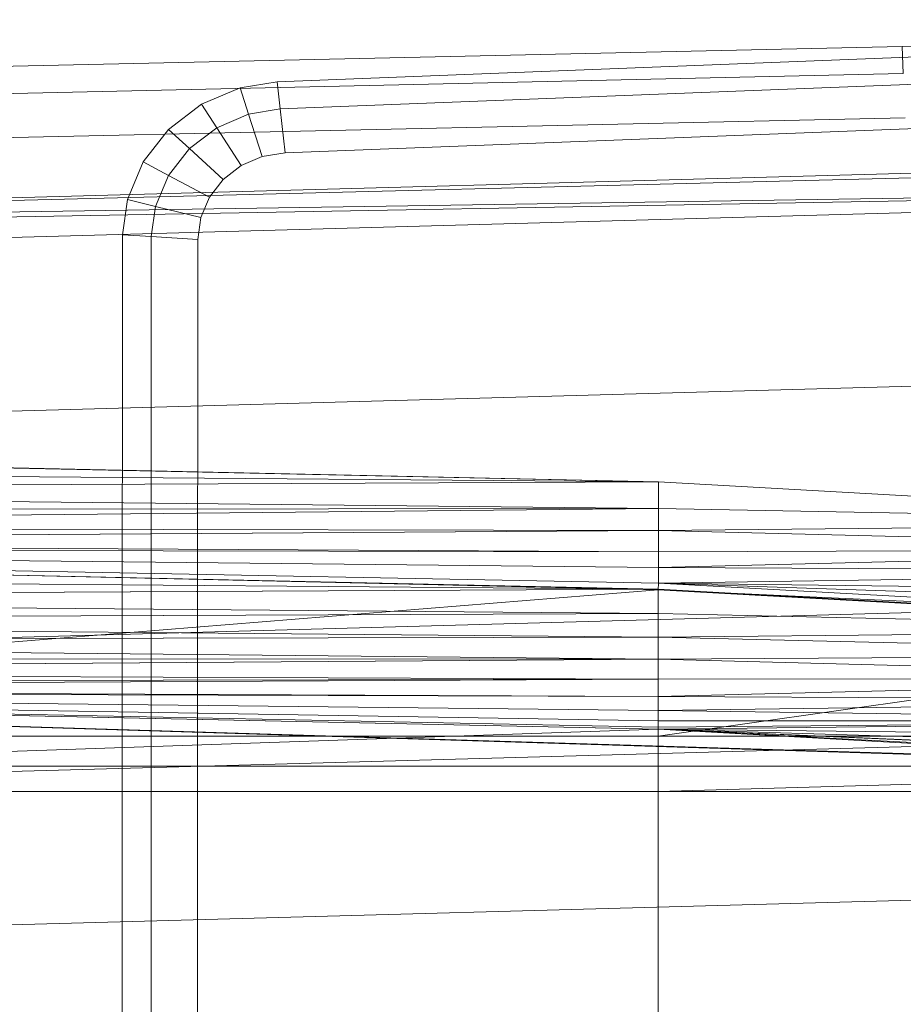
# Model space of a CAD drawing. Header units: metres. Extents: x 391.1 to 430.4, y 12.7 to 28.4.
# Tile 110 of 168: x 407.56 to 407.697, y 26.487 to 26.639. Entities that reach past the tile are written whole.
import ezdxf

# ---------------------------------------------------------------- set-up
doc = ezdxf.new("R2010")
doc.units = ezdxf.units.M
doc.layers.add('A-DETL-____-MBND', color=7, linetype='Continuous', lineweight=18)

# ---------------------------------------------------------------- blocks, each defined once
blk = doc.blocks.new('Family - Inodor PB-155487-02_PCI_P0')
at = {"layer": 'A-DETL-____-MBND', "color": 253, "true_color": 0xaaaaaa}
for p, q in [((0.47654, 0.38648), (0.31954, 0.38234)), ((0.47654, 0.38648), (0.31954, 0.38234)), ((0.22275, 0.37687), (0.41325, 0.38426)), ((0.22275, 0.37687), (0.41325, 0.38426)), ((0.31954, 0.38234), (0, 0.37522)), ((0.31954, 0.38234), (0, 0.37522)), ((0.31971, 0.37812), (0.31954, 0.38234)), ((0.31954, 0.38234), (0.31971, 0.37812)), ((0.22322, 0.37265), (0.41343, 0.38004)), ((0.22322, 0.37265), (0.41343, 0.38004)), ((0.31971, 0.37812), (0.00022, 0.371)), ((0.31971, 0.37812), (0.00022, 0.371)), ((0.21701, 0.37594), (0.22275, 0.37687)), ((0.21701, 0.37594), (0.22275, 0.37687)), ((0.22322, 0.37265), (0.22275, 0.37687)), ((0.22275, 0.37687), (0.22322, 0.37265)), ((0.21102, 0.37337), (0.21701, 0.37594)), ((0.21102, 0.37337), (0.21701, 0.37594)), ((0.21832, 0.37186), (0.21701, 0.37594)), ((0.21701, 0.37594), (0.21832, 0.37186)), ((0.2059, 0.36946), (0.21102, 0.37337)), ((0.2059, 0.36946), (0.21102, 0.37337)), ((0.21337, 0.36974), (0.21102, 0.37337)), ((0.21102, 0.37337), (0.21337, 0.36974)), ((0.21832, 0.37186), (0.22322, 0.37265)), ((0.21832, 0.37186), (0.22322, 0.37265)), ((0.22397, 0.36584), (0.22322, 0.37265)), ((0.22322, 0.37265), (0.22397, 0.36584)), ((0.41372, 0.3732), (0.22397, 0.36584)), ((0.41372, 0.3732), (0.22397, 0.36584)), ((0.41372, 0.3732), (0.22397, 0.36584)), ((0.22397, 0.36584), (0.41372, 0.3732)), ((0.31998, 0.37128), (0.00056, 0.36417)), ((0.31998, 0.37128), (0.00056, 0.36417)), ((0.21337, 0.36974), (0.21832, 0.37186)), ((0.21337, 0.36974), (0.21832, 0.37186)), ((0.22043, 0.36527), (0.21832, 0.37186)), ((0.21832, 0.37186), (0.22043, 0.36527)), ((0.20199, 0.36444), (0.2059, 0.36946)), ((0.20199, 0.36444), (0.2059, 0.36946)), ((0.20914, 0.36651), (0.2059, 0.36946)), ((0.2059, 0.36946), (0.20914, 0.36651)), ((0.20914, 0.36651), (0.21337, 0.36974)), ((0.20914, 0.36651), (0.21337, 0.36974)), ((0.21716, 0.36387), (0.21337, 0.36974)), ((0.21337, 0.36974), (0.21716, 0.36387)), ((0.00127, 0.35389), (0.51095, 0.36797)), ((0.51095, 0.36678), (0.00127, 0.35389)), ((0.20591, 0.36236), (0.20914, 0.36651)), ((0.20591, 0.36236), (0.20914, 0.36651)), ((0.21437, 0.36173), (0.20914, 0.36651)), ((0.20914, 0.36651), (0.21437, 0.36173)), ((0.19954, 0.35865), (0.20199, 0.36444)), ((0.19954, 0.35865), (0.20199, 0.36444)), ((0.20591, 0.36236), (0.20199, 0.36444)), ((0.20199, 0.36444), (0.20591, 0.36236)), ((0.22043, 0.36527), (0.21716, 0.36387)), ((0.22043, 0.36527), (0.21716, 0.36387)), ((0.22043, 0.36527), (0.21716, 0.36387)), ((0.21716, 0.36387), (0.22043, 0.36527)), ((0.22397, 0.36584), (0.22043, 0.36527)), ((0.22397, 0.36584), (0.22043, 0.36527)), ((0.22397, 0.36584), (0.22043, 0.36527)), ((0.22043, 0.36527), (0.22397, 0.36584)), ((0.21716, 0.36387), (0.21437, 0.36173)), ((0.21716, 0.36387), (0.21437, 0.36173)), ((0.21716, 0.36387), (0.21437, 0.36173)), ((0.21437, 0.36173), (0.21716, 0.36387)), ((0.51095, 0.36184), (0.00127, 0.35389)), ((0.51095, 0.36184), (0.00127, 0.35271)), ((0.51095, 0.36184), (0.00127, 0.34776)), ((0.20388, 0.35757), (0.20591, 0.36236)), ((0.20388, 0.35757), (0.20591, 0.36236)), ((0.21224, 0.35899), (0.20591, 0.36236)), ((0.20591, 0.36236), (0.21224, 0.35899)), ((0.21437, 0.36173), (0.21224, 0.35899)), ((0.21437, 0.36173), (0.21224, 0.35899)), ((0.21437, 0.36173), (0.21224, 0.35899)), ((0.21224, 0.35899), (0.21437, 0.36173)), ((0.1988, 0.35316), (0.19954, 0.35865)), ((0.1988, 0.35316), (0.19954, 0.35865)), ((0.20388, 0.35757), (0.19954, 0.35865)), ((0.19954, 0.35865), (0.20388, 0.35757)), ((0.21224, 0.35899), (0.2109, 0.35583)), ((0.21224, 0.35899), (0.2109, 0.35583)), ((0.21224, 0.35899), (0.2109, 0.35583)), ((0.2109, 0.35583), (0.21224, 0.35899)), ((0.20325, 0.35289), (0.20388, 0.35757)), ((0.20325, 0.35289), (0.20388, 0.35757)), ((0.2109, 0.35583), (0.20388, 0.35757)), ((0.20388, 0.35757), (0.2109, 0.35583)), ((0.2109, 0.35583), (0.21044, 0.35245)), ((0.2109, 0.35583), (0.21044, 0.35245)), ((0.2109, 0.35583), (0.21044, 0.35245)), ((0.21044, 0.35245), (0.2109, 0.35583)), ((0.19876, 0.27623), (0.1988, 0.35316)), ((0.19876, 0.27623), (0.1988, 0.35316)), ((0.20325, 0.35289), (0.1988, 0.35316)), ((0.1988, 0.35316), (0.20325, 0.35289)), ((0.2032, 0.27623), (0.20325, 0.35289)), ((0.2032, 0.27623), (0.20325, 0.35289)), ((0.21044, 0.35245), (0.20325, 0.35289)), ((0.20325, 0.35289), (0.21044, 0.35245)), ((0.21044, 0.35245), (0.2104, 0.27622)), ((0.21044, 0.35245), (0.2104, 0.27622)), ((0.21044, 0.35245), (0.2104, 0.27622)), ((0.2104, 0.27622), (0.21044, 0.35245)), ((0.51095, 0.33495), (0.00127, 0.32087)), ((0.28182, 0.31489), (0.00127, 0.32102)), ((0.00192, 0.32088), (0.28182, 0.31489)), ((0.28182, 0.31489), (0.00192, 0.32088)), ((0.28182, 0.31489), (0.00192, 0.31713)), ((0.28182, 0.31489), (0.00192, 0.31713)), ((0.28182, 0.31489), (0.00192, 0.31371)), ((0.00192, 0.31371), (0.28182, 0.31489)), ((0.28181, 0.31079), (0.28182, 0.31489)), ((0.28181, 0.31079), (0.28182, 0.31489)), ((0.39671, 0.30854), (0.28182, 0.31489)), ((0.28181, 0.31079), (0.00192, 0.31371)), ((0.28181, 0.31079), (0.00192, 0.31371)), ((0.28181, 0.31079), (0.00192, 0.31043)), ((0.00192, 0.30799), (0.28181, 0.31079)), ((0.00192, 0.31043), (0.28181, 0.31079)), ((0.00192, 0.30799), (0.28181, 0.31079)), ((0.39671, 0.30854), (0.28181, 0.31079)), ((0.39671, 0.30854), (0.28181, 0.31079)), ((0.28181, 0.30737), (0.28181, 0.31079)), ((0.28181, 0.30737), (0.28181, 0.31079)), ((0.39671, 0.30854), (0.28181, 0.30737)), ((0.28181, 0.30737), (0.39671, 0.30854)), ((0.28181, 0.30737), (0.00192, 0.30799)), ((0.28181, 0.30737), (0.00192, 0.30799)), ((0.28181, 0.30737), (0.00192, 0.30554)), ((0.00192, 0.30554), (0.28181, 0.30737)), ((0.3967, 0.30444), (0.28181, 0.30737)), ((0.28181, 0.30409), (0.28181, 0.30737)), ((0.3967, 0.30444), (0.28181, 0.30737)), ((0.28181, 0.30409), (0.28181, 0.30737)), ((0.28181, 0.30409), (0.00192, 0.30554)), ((0.28181, 0.30409), (0.00192, 0.30554)), ((0.28176, 0.29829), (0.00127, 0.30443)), ((0.00187, 0.30429), (0.28176, 0.29829)), ((0.28176, 0.29829), (0.00187, 0.30429)), ((0.28181, 0.30409), (0.00192, 0.30454)), ((0.28181, 0.30409), (0.00192, 0.30454)), ((0.28181, 0.30165), (0.00192, 0.30454)), ((0.28181, 0.30165), (0.00192, 0.30454)), ((0.28181, 0.2992), (0.00192, 0.30454)), ((0.28181, 0.2992), (0.00192, 0.30454)), ((0.28175, 0.2982), (0.00192, 0.30454)), ((0.28175, 0.2982), (0.00192, 0.30454)), ((0.3967, 0.30444), (0.28181, 0.30409)), ((0.28181, 0.30165), (0.3967, 0.30444)), ((0.28181, 0.30409), (0.3967, 0.30444)), ((0.28181, 0.30165), (0.3967, 0.30444)), ((0.28181, 0.30409), (0.28181, 0.30165)), ((0.28181, 0.30165), (0.28181, 0.30409)), ((0.28176, 0.29829), (0.00187, 0.30052)), ((0.28176, 0.29829), (0.00187, 0.30052)), ((0.28181, 0.30165), (0.28181, 0.2992)), ((0.3967, 0.30102), (0.28181, 0.30165)), ((0.3967, 0.30102), (0.28181, 0.30165)), ((0.28181, 0.2992), (0.28181, 0.30165)), ((0.3967, 0.30102), (0.28181, 0.2992)), ((0.28181, 0.2992), (0.3967, 0.30102)), ((0.51095, 0.29991), (0.00127, 0.28584)), ((0.28181, 0.2992), (0.28175, 0.2982)), ((0.28175, 0.2982), (0.28181, 0.2992)), ((0.3967, 0.29774), (0.28181, 0.2992)), ((0.3967, 0.29285), (0.28181, 0.2992)), ((0.3967, 0.29774), (0.28181, 0.2992)), ((0.3967, 0.29531), (0.28181, 0.2992)), ((0.3967, 0.29531), (0.28181, 0.2992)), ((0.3967, 0.29285), (0.28181, 0.2992)), ((0.28175, 0.2982), (0.00186, 0.27553)), ((0.00186, 0.27553), (0.28175, 0.2982)), ((0.28176, 0.29829), (0.00187, 0.29687)), ((0.00187, 0.29687), (0.28176, 0.29829)), ((0.3967, 0.29285), (0.28175, 0.2982)), ((0.3967, 0.29285), (0.28175, 0.2982)), ((0.39665, 0.29185), (0.28175, 0.2982)), ((0.39665, 0.29185), (0.28175, 0.2982)), ((0.28176, 0.27553), (0.28175, 0.2982)), ((0.28176, 0.27553), (0.28175, 0.2982)), ((0.28176, 0.29452), (0.28176, 0.29829)), ((0.39665, 0.29195), (0.28176, 0.29829)), ((0.28176, 0.29452), (0.28176, 0.29829)), ((0.28176, 0.29452), (0.00187, 0.29687)), ((0.28176, 0.29452), (0.00187, 0.29687)), ((0.28176, 0.29452), (0.00187, 0.29343)), ((0.00187, 0.29343), (0.28176, 0.29452)), ((0.39665, 0.29195), (0.28176, 0.29452)), ((0.28176, 0.29086), (0.28176, 0.29452)), ((0.39665, 0.29195), (0.28176, 0.29452)), ((0.28176, 0.29086), (0.28176, 0.29452)), ((0.28176, 0.29086), (0.00187, 0.29343)), ((0.28176, 0.29086), (0.00187, 0.29343)), ((0.39665, 0.29195), (0.28176, 0.29086)), ((0.28176, 0.29086), (0.39665, 0.29195)), ((0.39665, 0.29185), (0.28176, 0.27553)), ((0.28176, 0.27553), (0.39665, 0.29185)), ((0.28176, 0.29086), (0.00187, 0.29033)), ((0.00187, 0.29033), (0.28176, 0.29086)), ((0.28176, 0.28743), (0.00187, 0.29033)), ((0.28176, 0.28743), (0.00187, 0.29033)), ((0.39665, 0.28818), (0.28176, 0.29086)), ((0.28176, 0.28743), (0.28176, 0.29086)), ((0.39665, 0.28818), (0.28176, 0.29086)), ((0.28176, 0.28743), (0.28176, 0.29086)), ((0.28176, 0.28743), (0.00187, 0.28766)), ((0.28176, 0.28743), (0.00187, 0.28766)), ((0.28176, 0.28743), (0.00187, 0.28548)), ((0.00187, 0.28548), (0.28176, 0.28743)), ((0.39665, 0.28818), (0.28176, 0.28743)), ((0.28176, 0.28743), (0.39665, 0.28818)), ((0.39665, 0.28452), (0.28176, 0.28743)), ((0.28176, 0.28433), (0.28176, 0.28743)), ((0.39665, 0.28452), (0.28176, 0.28743)), ((0.28176, 0.28433), (0.28176, 0.28743)), ((0.28176, 0.28433), (0.00187, 0.28548)), ((0.28176, 0.28433), (0.00187, 0.28548)), ((0.28176, 0.28433), (0.00187, 0.28388)), ((0.00187, 0.2829), (0.28176, 0.28433)), ((0.00187, 0.28388), (0.28176, 0.28433)), ((0.00187, 0.2829), (0.28176, 0.28433)), ((0.39665, 0.28452), (0.28176, 0.28433)), ((0.28176, 0.28165), (0.39665, 0.28452)), ((0.28176, 0.28433), (0.39665, 0.28452)), ((0.28176, 0.28165), (0.39665, 0.28452)), ((0.28176, 0.28165), (0.28176, 0.28433)), ((0.28176, 0.28165), (0.28176, 0.28433)), ((0.28176, 0.28165), (0.00187, 0.2829)), ((0.28176, 0.28165), (0.00187, 0.2829)), ((0.00187, 0.28259), (0.28176, 0.27659)), ((0.28176, 0.28165), (0.00187, 0.28259)), ((0.28176, 0.28165), (0.00187, 0.28259)), ((0.28176, 0.27948), (0.00187, 0.28259)), ((0.28176, 0.27948), (0.00187, 0.28259)), ((0.28176, 0.27788), (0.00187, 0.28259)), ((0.28176, 0.27788), (0.00187, 0.28259)), ((0.28176, 0.2769), (0.00187, 0.28259)), ((0.28176, 0.2769), (0.00187, 0.28259)), ((0.28176, 0.27659), (0.00187, 0.28259)), ((0.51154, 0.26697), (0.00187, 0.28259)), ((0.28176, 0.27659), (0.00187, 0.28259)), ((0.28176, 0.27659), (0.00187, 0.28259)), ((0.52327, 0.26645), (0.00187, 0.28259)), ((0.51154, 0.26697), (0.00187, 0.28259)), ((0.39665, 0.28109), (0.28176, 0.28165)), ((0.28176, 0.28165), (0.28176, 0.27948)), ((0.39665, 0.28109), (0.28176, 0.28165)), ((0.28176, 0.27948), (0.28176, 0.28165)), ((0.39665, 0.28109), (0.28176, 0.27948)), ((0.28176, 0.27948), (0.39665, 0.28109)), ((0.51095, 0.27916), (0.00127, 0.26508)), ((0.28176, 0.27948), (0.28176, 0.27788)), ((0.39665, 0.27799), (0.28176, 0.27948)), ((0.39665, 0.27799), (0.28176, 0.27948)), ((0.28176, 0.27788), (0.28176, 0.27948)), ((0.39665, 0.27799), (0.28176, 0.27788)), ((0.28176, 0.2769), (0.39665, 0.27799)), ((0.28176, 0.27788), (0.39665, 0.27799)), ((0.28176, 0.27659), (0.39665, 0.27799)), ((0.28176, 0.2769), (0.39665, 0.27799)), ((0.28176, 0.27659), (0.39665, 0.27799)), ((0.28176, 0.27788), (0.28176, 0.2769)), ((0.28176, 0.2769), (0.28176, 0.27788)), ((0.28176, 0.27659), (0.00186, 0.26697)), ((0.00186, 0.26697), (0.28176, 0.27659)), ((0.19876, 0.12377), (0.19876, 0.27623)), ((0.19876, 0.12377), (0.19876, 0.27623)), ((0.2032, 0.12377), (0.2032, 0.27623)), ((0.2032, 0.12377), (0.2032, 0.27623)), ((0.2104, 0.27622), (0.2104, 0.12377)), ((0.2104, 0.27622), (0.2104, 0.12377)), ((0.2104, 0.27622), (0.2104, 0.12377)), ((0.2104, 0.12377), (0.2104, 0.27622)), ((0.28176, 0.2769), (0.28176, 0.27659)), ((0.28176, 0.27659), (0.28176, 0.2769)), ((0.28176, 0.27659), (0.39665, 0.27024)), ((0.39665, 0.27531), (0.28176, 0.27659)), ((0.39665, 0.27531), (0.28176, 0.27659)), ((0.39665, 0.27314), (0.28176, 0.27659)), ((0.39665, 0.27314), (0.28176, 0.27659)), ((0.39665, 0.27154), (0.28176, 0.27659)), ((0.39665, 0.27154), (0.28176, 0.27659)), ((0.39665, 0.27056), (0.28176, 0.27659)), ((0.39665, 0.27056), (0.28176, 0.27659)), ((0.39665, 0.27024), (0.28176, 0.27659)), ((0.51154, 0.26697), (0.28176, 0.27659)), ((0.51154, 0.26697), (0.28176, 0.27659)), ((0.39665, 0.27024), (0.28176, 0.27659)), ((0.39665, 0.27024), (0.28176, 0.27659)), ((0.28176, 0.26697), (0.28176, 0.27659)), ((0.28176, 0.26697), (0.28176, 0.27659)), ((0.28176, 0.27553), (0.00186, 0.27553)), ((0.28176, 0.27553), (0.00186, 0.27553)), ((0.39665, 0.27553), (0.28176, 0.27553)), ((0.28176, 0.27553), (0.28176, 0.27086)), ((0.39665, 0.27553), (0.28176, 0.27553)), ((0.28176, 0.27086), (0.28176, 0.27553)), ((0.00186, 0.27086), (0.28176, 0.27086)), ((0.28176, 0.27086), (0.00186, 0.27086)), ((0.28176, 0.27086), (0.39665, 0.27086)), ((0.28176, 0.27086), (0.28176, 0.26697)), ((0.39665, 0.27086), (0.28176, 0.27086)), ((0.28176, 0.27086), (0.28176, 0.26697)), ((0.39665, 0.27024), (0.28176, 0.26697)), ((0.28176, 0.26697), (0.39665, 0.27024)), ((0.28176, 0.26697), (0.00186, 0.26697)), ((0.28176, 0.26697), (0.00186, 0.26697)), ((0.28176, 0.26697), (0.00186, 0.26697)), ((0.28176, 0.26697), (0.00186, 0.26697)), ((0.39665, 0.26697), (0.28176, 0.26697)), ((0.28176, 0.26697), (0.28176, 0.13288)), ((0.39665, 0.26697), (0.28176, 0.26697)), ((0.28176, 0.13288), (0.28176, 0.26697)), ((0.28176, 0.26697), (0.39665, 0.26697)), ((0.28176, 0.13288), (0.28176, 0.26697)), ((0.28176, 0.13288), (0.28176, 0.26697)), ((0.39665, 0.26697), (0.28176, 0.26697)), ((0.51095, 0.25539), (0.00127, 0.24131))]:
    blk.add_line(p, q, dxfattribs=at)
blk = doc.blocks.new('LONDR55-XX_ZZ-ARQ-CAA-M3D-Londres55_ifc-1-02_PCI_P0')
at = {"layer": 'A-DETL-____-MBND', "color": 253, "lineweight": 18, "true_color": 0xaaaaaa}
blk.add_blockref('Family - Inodor PB-155487-02_PCI_P0', (407.37693, 26.25274), dxfattribs=at)

msp = doc.modelspace()

# ---------------------------------------------------------------- block references
at = {"lineweight": 5}
msp.add_blockref('LONDR55-XX_ZZ-ARQ-CAA-M3D-Londres55_ifc-1-02_PCI_P0', (0, 0), dxfattribs=at)

doc.saveas('drawing.dxf')
